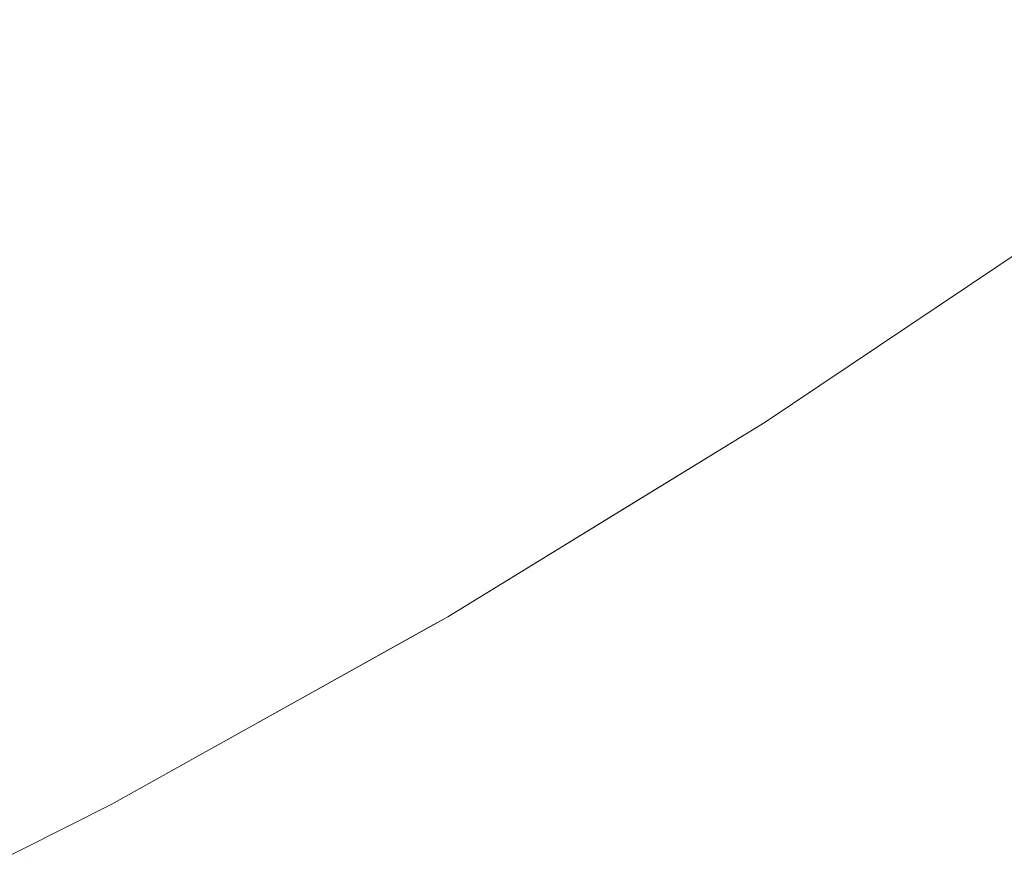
# Model space of a CAD drawing. Header units: centimetres. Extents: x -35.1 to 36.2, y 4.2 to 6.
# Tile 236 of 256: x 12.1475 to 12.1765, y 4.5357 to 4.5602. Entities that reach past the tile are written whole.
import ezdxf

# ---------------------------------------------------------------- set-up
doc = ezdxf.new("R2010")
doc.units = ezdxf.units.CM
doc.header["$LTSCALE"] = 2.54
doc.layers.add('Lucido design-1', color=7, linetype='Continuous')

# ---------------------------------------------------------------- blocks, each defined once
blk = doc.blocks.new('Gruppo-4-1')
at = {"color": 7, "linetype": 'Continuous', "lineweight": 9}
blk.add_3dface([(-34.958478, 5.900089, -2312.32217), (-34.958478, 4.300089, -2312.32217), (36.07398, 4.300089, -2312.32217), (36.07398, 5.900089, -2312.32217)], dxfattribs=at)
for points, invisible_edges in [([(12.164181, 4.563054, -2312.771794), (12.159123, 4.559662, -2312.771794), (12.157968, 4.560651, -2312.769608), (12.162991, 4.564019, -2312.769608)], 15), ([(12.149117, 4.560663, -2312.763225), (12.154193, 4.563884, -2312.763225), (12.155503, 4.562763, -2312.765321), (12.150384, 4.559515, -2312.765321)], 15), ([(12.167422, 4.560426, -2312.778496), (12.172397, 4.563949, -2312.778496), (12.173394, 4.563183, -2312.780769), (12.168391, 4.55964, -2312.780769)], 15), ([(12.168391, 4.55964, -2312.780769), (12.173394, 4.563183, -2312.780769), (12.174333, 4.562462, -2312.783058), (12.169304, 4.5589, -2312.783058)], 15), ([(12.147801, 4.561855, -2312.761164), (12.1426, 4.558735, -2312.761164), (12.141284, 4.559997, -2312.75914), (12.146438, 4.563089, -2312.75914)], 15), ([(12.165317, 4.562133, -2312.774006), (12.160224, 4.558718, -2312.774006), (12.159123, 4.559662, -2312.771794), (12.164181, 4.563054, -2312.771794)], 15), ([(12.150384, 4.559515, -2312.765321), (12.155503, 4.562763, -2312.765321), (12.156761, 4.561685, -2312.767449), (12.151602, 4.558412, -2312.767449)], 15), ([(12.169304, 4.5589, -2312.783058), (12.174333, 4.562462, -2312.783058), (12.175215, 4.561784, -2312.78536), (12.170161, 4.558206, -2312.78536)], 15), ([(12.166397, 4.561257, -2312.776241), (12.161272, 4.557821, -2312.776241), (12.160224, 4.558718, -2312.774006), (12.165317, 4.562133, -2312.774006)], 15), ([(12.149117, 4.560663, -2312.763225), (12.14387, 4.557517, -2312.763225), (12.1426, 4.558735, -2312.761164), (12.147801, 4.561855, -2312.761164)], 15), ([(12.151602, 4.558412, -2312.767449), (12.156761, 4.561685, -2312.767449), (12.157968, 4.560651, -2312.769608), (12.152771, 4.557353, -2312.769608)], 15), ([(12.170161, 4.558206, -2312.78536), (12.175215, 4.561784, -2312.78536), (12.176038, 4.561152, -2312.787674), (12.170961, 4.557557, -2312.787674)], 15), ([(12.167422, 4.560426, -2312.778496), (12.162267, 4.556969, -2312.778496), (12.161272, 4.557821, -2312.776241), (12.166397, 4.561257, -2312.776241)], 15), ([(12.170961, 4.557557, -2312.787674), (12.176038, 4.561152, -2312.787674), (12.176804, 4.560563, -2312.789995), (12.171705, 4.556953, -2312.789995)], 15), ([(12.150384, 4.559515, -2312.765321), (12.145095, 4.556343, -2312.765321), (12.14387, 4.557517, -2312.763225), (12.149117, 4.560663, -2312.763225)], 15), ([(12.152771, 4.557353, -2312.769608), (12.157968, 4.560651, -2312.769608), (12.159123, 4.559662, -2312.771794), (12.153888, 4.556341, -2312.771794)], 15), ([(12.171705, 4.556953, -2312.789995), (12.176804, 4.560563, -2312.789995), (12.177513, 4.560019, -2312.792323), (12.172394, 4.556395, -2312.792323)], 15), ([(12.168391, 4.55964, -2312.780769), (12.163207, 4.556164, -2312.780769), (12.162267, 4.556969, -2312.778496), (12.167422, 4.560426, -2312.778496)], 15), ([(12.172394, 4.556395, -2312.792323), (12.177513, 4.560019, -2312.792323), (12.178164, 4.559519, -2312.794654), (12.173027, 4.555882, -2312.794654)], 15), ([(12.153888, 4.556341, -2312.771794), (12.159123, 4.559662, -2312.771794), (12.160224, 4.558718, -2312.774006), (12.154955, 4.555375, -2312.774006)], 15), ([(12.151602, 4.558412, -2312.767449), (12.146271, 4.555215, -2312.767449), (12.145095, 4.556343, -2312.765321), (12.150384, 4.559515, -2312.765321)], 15), ([(12.169304, 4.5589, -2312.783058), (12.164092, 4.555405, -2312.783058), (12.163207, 4.556164, -2312.780769), (12.168391, 4.55964, -2312.780769)], 15), ([(12.173027, 4.555882, -2312.794654), (12.178164, 4.559519, -2312.794654), (12.178758, 4.559062, -2312.796987), (12.173605, 4.555413, -2312.796987)], 15), ([(12.170161, 4.558206, -2312.78536), (12.164923, 4.554694, -2312.78536), (12.164092, 4.555405, -2312.783058), (12.169304, 4.5589, -2312.783058)], 15), ([(12.173605, 4.555413, -2312.796987), (12.178758, 4.559062, -2312.796987), (12.179297, 4.558649, -2312.799319), (12.174128, 4.554989, -2312.799319)], 15), ([(12.154955, 4.555375, -2312.774006), (12.160224, 4.558718, -2312.774006), (12.161272, 4.557821, -2312.776241), (12.155969, 4.554456, -2312.776241)], 15), ([(12.174128, 4.554989, -2312.799319), (12.179297, 4.558649, -2312.799319), (12.17978, 4.558278, -2312.801649), (12.174597, 4.554608, -2312.801649)], 15), ([(12.152771, 4.557353, -2312.769608), (12.1474, 4.554133, -2312.769608), (12.146271, 4.555215, -2312.767449), (12.151602, 4.558412, -2312.767449)], 15), ([(12.170961, 4.557557, -2312.787674), (12.1657, 4.554029, -2312.787674), (12.164923, 4.554694, -2312.78536), (12.170161, 4.558206, -2312.78536)], 15), ([(12.174597, 4.554608, -2312.801649), (12.17978, 4.558278, -2312.801649), (12.180208, 4.557949, -2312.803974), (12.175013, 4.554271, -2312.803974)], 15), ([(12.175013, 4.554271, -2312.803974), (12.180208, 4.557949, -2312.803974), (12.180581, 4.557662, -2312.806291), (12.175376, 4.553976, -2312.806291)], 15), ([(12.155969, 4.554456, -2312.776241), (12.161272, 4.557821, -2312.776241), (12.162267, 4.556969, -2312.778496), (12.156932, 4.553584, -2312.778496)], 15), ([(12.175376, 4.553976, -2312.806291), (12.180581, 4.557662, -2312.806291), (12.180902, 4.557415, -2312.8086), (12.175688, 4.553724, -2312.8086)], 15), ([(12.153888, 4.556341, -2312.771794), (12.14848, 4.553097, -2312.771794), (12.1474, 4.554133, -2312.769608), (12.152771, 4.557353, -2312.769608)], 15), ([(12.171705, 4.556953, -2312.789995), (12.166422, 4.55341, -2312.789995), (12.1657, 4.554029, -2312.787674), (12.170961, 4.557557, -2312.787674)], 15), ([(12.175688, 4.553724, -2312.8086), (12.180902, 4.557415, -2312.8086), (12.181171, 4.557209, -2312.810899), (12.175949, 4.553512, -2312.810899)], 15), ([(12.175949, 4.553512, -2312.810899), (12.181171, 4.557209, -2312.810899), (12.181388, 4.557042, -2312.813185), (12.17616, 4.553341, -2312.813185)], 15), ([(12.17616, 4.553341, -2312.813185), (12.181388, 4.557042, -2312.813185), (12.181555, 4.556914, -2312.815456), (12.176322, 4.553209, -2312.815456)], 15), ([(12.156932, 4.553584, -2312.778496), (12.162267, 4.556969, -2312.778496), (12.163207, 4.556164, -2312.780769), (12.157842, 4.55276, -2312.780769)], 15), ([(12.172394, 4.556395, -2312.792323), (12.16709, 4.552838, -2312.792323), (12.166422, 4.55341, -2312.789995), (12.171705, 4.556953, -2312.789995)], 15), ([(12.176322, 4.553209, -2312.815456), (12.181555, 4.556914, -2312.815456), (12.181672, 4.556824, -2312.817712), (12.176437, 4.553117, -2312.817712)], 15), ([(12.176437, 4.553117, -2312.817712), (12.181672, 4.556824, -2312.817712), (12.181742, 4.55677, -2312.81995), (12.176504, 4.553062, -2312.81995)], 15), ([(12.178268, 4.554255, -2312.82217), (12.176504, 4.553062, -2312.81995), (12.181742, 4.55677, -2312.81995)], 11), ([(12.154955, 4.555375, -2312.774006), (12.14951, 4.55211, -2312.774006), (12.14848, 4.553097, -2312.771794), (12.153888, 4.556341, -2312.771794)], 15), ([(12.157842, 4.55276, -2312.780769), (12.163207, 4.556164, -2312.780769), (12.164092, 4.555405, -2312.783058), (12.158699, 4.551984, -2312.783058)], 15), ([(12.173027, 4.555882, -2312.794654), (12.167704, 4.552312, -2312.794654), (12.16709, 4.552838, -2312.792323), (12.172394, 4.556395, -2312.792323)], 15), ([(12.173605, 4.555413, -2312.796987), (12.168264, 4.551832, -2312.796987), (12.167704, 4.552312, -2312.794654), (12.173027, 4.555882, -2312.794654)], 15), ([(12.155969, 4.554456, -2312.776241), (12.15049, 4.55117, -2312.776241), (12.14951, 4.55211, -2312.774006), (12.154955, 4.555375, -2312.774006)], 15), ([(12.158699, 4.551984, -2312.783058), (12.164092, 4.555405, -2312.783058), (12.164923, 4.554694, -2312.78536), (12.159504, 4.551255, -2312.78536)], 15), ([(12.174128, 4.554989, -2312.799319), (12.168772, 4.551397, -2312.799319), (12.168264, 4.551832, -2312.796987), (12.173605, 4.555413, -2312.796987)], 15), ([(12.174597, 4.554608, -2312.801649), (12.169227, 4.551007, -2312.801649), (12.168772, 4.551397, -2312.799319), (12.174128, 4.554989, -2312.799319)], 15), ([(12.156932, 4.553584, -2312.778496), (12.151419, 4.550278, -2312.778496), (12.15049, 4.55117, -2312.776241), (12.155969, 4.554456, -2312.776241)], 15), ([(12.159504, 4.551255, -2312.78536), (12.164923, 4.554694, -2312.78536), (12.1657, 4.554029, -2312.787674), (12.160255, 4.550574, -2312.787674)], 15), ([(12.175013, 4.554271, -2312.803974), (12.16963, 4.550662, -2312.803974), (12.169227, 4.551007, -2312.801649), (12.174597, 4.554608, -2312.801649)], 15), ([(12.141858, 4.550995, -2312.769608), (12.1474, 4.554133, -2312.769608), (12.14848, 4.553097, -2312.771794), (12.142898, 4.549938, -2312.771794)], 15), ([(12.175376, 4.553976, -2312.806291), (12.169983, 4.55036, -2312.806291), (12.16963, 4.550662, -2312.803974), (12.175013, 4.554271, -2312.803974)], 15), ([(12.178268, 4.554255, -2312.82217), (12.171081, 4.549431, -2312.82217), (12.171077, 4.549422, -2312.81995), (12.176504, 4.553062, -2312.81995)], 14), ([(12.17111, 4.549394, -2313.023745), (12.171081, 4.549431, -2313.02217), (12.178268, 4.554255, -2313.02217), (12.176538, 4.553034, -2313.023745)], 13), ([(12.171081, 4.549431, -2312.82217), (12.178268, 4.554255, -2312.82217), (12.178268, 4.554255, -2313.02217), (12.171081, 4.549431, -2313.02217)], 10), ([(12.160255, 4.550574, -2312.787674), (12.1657, 4.554029, -2312.787674), (12.166422, 4.55341, -2312.789995), (12.160954, 4.549941, -2312.789995)], 15), ([(12.175688, 4.553724, -2312.8086), (12.170285, 4.550101, -2312.8086), (12.169983, 4.55036, -2312.806291), (12.175376, 4.553976, -2312.806291)], 15), ([(12.157842, 4.55276, -2312.780769), (12.152298, 4.549436, -2312.780769), (12.151419, 4.550278, -2312.778496), (12.156932, 4.553584, -2312.778496)], 15), ([(12.175949, 4.553512, -2312.810899), (12.170538, 4.549884, -2312.810899), (12.170285, 4.550101, -2312.8086), (12.175688, 4.553724, -2312.8086)], 15), ([(12.160954, 4.549941, -2312.789995), (12.166422, 4.55341, -2312.789995), (12.16709, 4.552838, -2312.792323), (12.161601, 4.549355, -2312.792323)], 15), ([(12.17616, 4.553341, -2312.813185), (12.170743, 4.549709, -2312.813185), (12.170538, 4.549884, -2312.810899), (12.175949, 4.553512, -2312.810899)], 15), ([(12.176322, 4.553209, -2312.815456), (12.1709, 4.549574, -2312.815456), (12.170743, 4.549709, -2312.813185), (12.17616, 4.553341, -2312.813185)], 15), ([(12.142898, 4.549938, -2312.771794), (12.14848, 4.553097, -2312.771794), (12.14951, 4.55211, -2312.774006), (12.143891, 4.548929, -2312.774006)], 15), ([(12.176437, 4.553117, -2312.817712), (12.171011, 4.549479, -2312.817712), (12.1709, 4.549574, -2312.815456), (12.176322, 4.553209, -2312.815456)], 15), ([(12.176504, 4.553062, -2312.81995), (12.171077, 4.549422, -2312.81995), (12.171011, 4.549479, -2312.817712), (12.176437, 4.553117, -2312.817712)], 15), ([(12.176538, 4.553034, -2313.023745), (12.176572, 4.553007, -2313.025344), (12.171143, 4.549366, -2313.025344), (12.17111, 4.549394, -2313.023745)], 15), ([(12.1712, 4.549317, -2313.026967), (12.171143, 4.549366, -2313.025344), (12.176572, 4.553007, -2313.025344), (12.176631, 4.552959, -2313.026967)], 15), ([(12.158699, 4.551984, -2312.783058), (12.153126, 4.548642, -2312.783058), (12.152298, 4.549436, -2312.780769), (12.157842, 4.55276, -2312.780769)], 15), ([(12.161601, 4.549355, -2312.792323), (12.16709, 4.552838, -2312.792323), (12.167704, 4.552312, -2312.794654), (12.162195, 4.548817, -2312.794654)], 15), ([(12.176631, 4.552959, -2313.026967), (12.176715, 4.552891, -2313.028615), (12.171282, 4.549247, -2313.028615), (12.1712, 4.549317, -2313.026967)], 15), ([(12.171389, 4.549155, -2313.030287), (12.171282, 4.549247, -2313.028615), (12.176715, 4.552891, -2313.028615), (12.176826, 4.552801, -2313.030287)], 15), ([(12.176826, 4.552801, -2313.030287), (12.176964, 4.552689, -2313.031982), (12.171523, 4.54904, -2313.031982), (12.171389, 4.549155, -2313.030287)], 15), ([(12.171686, 4.548901, -2313.033702), (12.171523, 4.54904, -2313.031982), (12.176964, 4.552689, -2313.031982), (12.177132, 4.552553, -2313.033702)], 15), ([(12.177132, 4.552553, -2313.033702), (12.177329, 4.552393, -2313.035444), (12.171877, 4.548737, -2313.035444), (12.171686, 4.548901, -2313.033702)], 15), ([(12.172099, 4.548547, -2313.03721), (12.171877, 4.548737, -2313.035444), (12.177329, 4.552393, -2313.035444), (12.177558, 4.552207, -2313.03721)], 15), ([(12.143891, 4.548929, -2312.774006), (12.14951, 4.55211, -2312.774006), (12.15049, 4.55117, -2312.776241), (12.144835, 4.547969, -2312.776241)], 15), ([(12.162195, 4.548817, -2312.794654), (12.167704, 4.552312, -2312.794654), (12.168264, 4.551832, -2312.796987), (12.162738, 4.548326, -2312.796987)], 15), ([(12.177558, 4.552207, -2313.03721), (12.17782, 4.551995, -2313.038998), (12.172353, 4.548329, -2313.038998), (12.172099, 4.548547, -2313.03721)], 15), ([(12.159504, 4.551255, -2312.78536), (12.153903, 4.547897, -2312.78536), (12.153126, 4.548642, -2312.783058), (12.158699, 4.551984, -2312.783058)], 15), ([(12.162738, 4.548326, -2312.796987), (12.168264, 4.551832, -2312.796987), (12.168772, 4.551397, -2312.799319), (12.163229, 4.547881, -2312.799319)], 15), ([(12.17264, 4.548083, -2313.040809), (12.172353, 4.548329, -2313.038998), (12.17782, 4.551995, -2313.038998), (12.178116, 4.551755, -2313.040809)], 15), ([(12.178116, 4.551755, -2313.040809), (12.178447, 4.551487, -2313.042641), (12.172962, 4.547808, -2313.042641), (12.17264, 4.548083, -2313.040809)], 15), ([(12.160255, 4.550574, -2312.787674), (12.154629, 4.5472, -2312.787674), (12.153903, 4.547897, -2312.78536), (12.159504, 4.551255, -2312.78536)], 15), ([(12.163229, 4.547881, -2312.799319), (12.168772, 4.551397, -2312.799319), (12.169227, 4.551007, -2312.801649), (12.16367, 4.547481, -2312.801649)], 15), ([(12.173319, 4.547502, -2313.044493), (12.172962, 4.547808, -2313.042641), (12.178447, 4.551487, -2313.042641), (12.178815, 4.551188, -2313.044493)], 15), ([(12.144835, 4.547969, -2312.776241), (12.15049, 4.55117, -2312.776241), (12.151419, 4.550278, -2312.778496), (12.145731, 4.547058, -2312.778496)], 15), ([(12.16367, 4.547481, -2312.801649), (12.169227, 4.551007, -2312.801649), (12.16963, 4.550662, -2312.803974), (12.164061, 4.547128, -2312.803974)], 15), ([(12.178815, 4.551188, -2313.044493), (12.179221, 4.550859, -2313.046366), (12.173713, 4.547165, -2313.046366), (12.173319, 4.547502, -2313.044493)], 15), ([(12.164061, 4.547128, -2312.803974), (12.16963, 4.550662, -2312.803974), (12.169983, 4.55036, -2312.806291), (12.164402, 4.546818, -2312.806291)], 15), ([(12.179667, 4.550497, -2313.048259), (12.174145, 4.546795, -2313.048259), (12.173713, 4.547165, -2313.046366), (12.179221, 4.550859, -2313.046366)], 15), ([(12.160954, 4.549941, -2312.789995), (12.155305, 4.546553, -2312.789995), (12.154629, 4.5472, -2312.787674), (12.160255, 4.550574, -2312.787674)], 15), ([(12.164402, 4.546818, -2312.806291), (12.169983, 4.55036, -2312.806291), (12.170285, 4.550101, -2312.8086), (12.164695, 4.546553, -2312.8086)], 15), ([(12.180154, 4.550103, -2313.05017), (12.174617, 4.54639, -2313.05017), (12.174145, 4.546795, -2313.048259), (12.179667, 4.550497, -2313.048259)], 15), ([(12.145731, 4.547058, -2312.778496), (12.151419, 4.550278, -2312.778496), (12.152298, 4.549436, -2312.780769), (12.146578, 4.546197, -2312.780769)], 15), ([(12.164695, 4.546553, -2312.8086), (12.170285, 4.550101, -2312.8086), (12.170538, 4.549884, -2312.810899), (12.16494, 4.546331, -2312.810899)], 15), ([(12.180683, 4.549674, -2313.052099), (12.175131, 4.54595, -2313.052099), (12.174617, 4.54639, -2313.05017), (12.180154, 4.550103, -2313.05017)], 15), ([(12.161601, 4.549355, -2312.792323), (12.155929, 4.545954, -2312.792323), (12.155305, 4.546553, -2312.789995), (12.160954, 4.549941, -2312.789995)], 15), ([(12.16494, 4.546331, -2312.810899), (12.170538, 4.549884, -2312.810899), (12.170743, 4.549709, -2312.813185), (12.165138, 4.546152, -2312.813185)], 15), ([(12.165138, 4.546152, -2312.813185), (12.170743, 4.549709, -2312.813185), (12.1709, 4.549574, -2312.815456), (12.16529, 4.546014, -2312.815456)], 15), ([(12.16529, 4.546014, -2312.815456), (12.1709, 4.549574, -2312.815456), (12.171011, 4.549479, -2312.817712), (12.165397, 4.545917, -2312.817712)], 15), ([(12.181256, 4.549209, -2313.054044), (12.175687, 4.545474, -2313.054044), (12.175131, 4.54595, -2313.052099), (12.180683, 4.549674, -2313.052099)], 15), ([(12.146578, 4.546197, -2312.780769), (12.152298, 4.549436, -2312.780769), (12.153126, 4.548642, -2312.783058), (12.147376, 4.545386, -2312.783058)], 15), ([(12.162195, 4.548817, -2312.794654), (12.156503, 4.545404, -2312.794654), (12.155929, 4.545954, -2312.792323), (12.161601, 4.549355, -2312.792323)], 15), ([(12.165397, 4.545917, -2312.817712), (12.171011, 4.549479, -2312.817712), (12.171077, 4.549422, -2312.81995), (12.165461, 4.545859, -2312.81995)], 15), ([(12.169465, 4.548347, -2312.82217), (12.165461, 4.545859, -2312.81995), (12.171077, 4.549422, -2312.81995)], 11), ([(12.169465, 4.548347, -2313.02217), (12.17111, 4.549394, -2313.023745), (12.165525, 4.545801, -2313.025344)], 11), ([(12.17111, 4.549394, -2313.023745), (12.171143, 4.549366, -2313.025344), (12.165525, 4.545801, -2313.025344)], 11), ([(12.16558, 4.545751, -2313.026967), (12.165525, 4.545801, -2313.025344), (12.171143, 4.549366, -2313.025344), (12.1712, 4.549317, -2313.026967)], 15), ([(12.1712, 4.549317, -2313.026967), (12.171282, 4.549247, -2313.028615), (12.165659, 4.54568, -2313.028615), (12.16558, 4.545751, -2313.026967)], 15), ([(12.165763, 4.545586, -2313.030287), (12.165659, 4.54568, -2313.028615), (12.171282, 4.549247, -2313.028615), (12.171389, 4.549155, -2313.030287)], 15), ([(12.169465, 4.548347, -2313.02217), (12.171081, 4.549431, -2313.02217), (12.17111, 4.549394, -2313.023745)], 10), ([(12.171081, 4.549431, -2313.02217), (12.169465, 4.548347, -2313.02217), (12.169465, 4.548347, -2312.82217), (12.171081, 4.549431, -2312.82217)], 10), ([(12.171077, 4.549422, -2312.81995), (12.171081, 4.549431, -2312.82217), (12.169465, 4.548347, -2312.82217)], 9), ([(12.181874, 4.548707, -2313.056004), (12.176286, 4.54496, -2313.056004), (12.175687, 4.545474, -2313.054044), (12.181256, 4.549209, -2313.054044)], 15), ([(12.171389, 4.549155, -2313.030287), (12.171523, 4.54904, -2313.031982), (12.165893, 4.545468, -2313.031982), (12.165763, 4.545586, -2313.030287)], 15), ([(12.16605, 4.545326, -2313.033702), (12.165893, 4.545468, -2313.031982), (12.171523, 4.54904, -2313.031982), (12.171686, 4.548901, -2313.033702)], 15), ([(12.171686, 4.548901, -2313.033702), (12.171877, 4.548737, -2313.035444), (12.166236, 4.545158, -2313.035444), (12.16605, 4.545326, -2313.033702)], 15), ([(12.147376, 4.545386, -2312.783058), (12.153126, 4.548642, -2312.783058), (12.153903, 4.547897, -2312.78536), (12.148125, 4.544625, -2312.78536)], 15), ([(12.162738, 4.548326, -2312.796987), (12.157028, 4.544901, -2312.796987), (12.156503, 4.545404, -2312.794654), (12.162195, 4.548817, -2312.794654)], 15), ([(12.166451, 4.544963, -2313.03721), (12.166236, 4.545158, -2313.035444), (12.171877, 4.548737, -2313.035444), (12.172099, 4.548547, -2313.03721)], 15), ([(12.18254, 4.548168, -2313.057979), (12.176932, 4.544408, -2313.057979), (12.176286, 4.54496, -2313.056004), (12.181874, 4.548707, -2313.056004)], 15), ([(12.163229, 4.547881, -2312.799319), (12.157502, 4.544446, -2312.799319), (12.157028, 4.544901, -2312.796987), (12.162738, 4.548326, -2312.796987)], 15), ([(12.165453, 4.545887, -2313.02217), (12.1601, 4.542606, -2313.02217), (12.1601, 4.542606, -2312.82217), (12.169465, 4.548347, -2312.82217)], 10), ([(12.165461, 4.545859, -2312.81995), (12.169465, 4.548347, -2312.82217), (12.1601, 4.542606, -2312.82217)], 9), ([(12.165525, 4.545801, -2313.025344), (12.165453, 4.545887, -2313.02217), (12.169465, 4.548347, -2313.02217)], 9), ([(12.169465, 4.548347, -2312.82217), (12.169465, 4.548347, -2313.02217), (12.165453, 4.545887, -2313.02217)], 9), ([(12.172099, 4.548547, -2313.03721), (12.172353, 4.548329, -2313.038998), (12.166697, 4.54474, -2313.038998), (12.166451, 4.544963, -2313.03721)], 15), ([(12.166974, 4.544489, -2313.040809), (12.166697, 4.54474, -2313.038998), (12.172353, 4.548329, -2313.038998), (12.17264, 4.548083, -2313.040809)], 15), ([(12.17264, 4.548083, -2313.040809), (12.172962, 4.547808, -2313.042641), (12.167285, 4.544207, -2313.042641), (12.166974, 4.544489, -2313.040809)], 15), ([(12.148125, 4.544625, -2312.78536), (12.153903, 4.547897, -2312.78536), (12.154629, 4.5472, -2312.787674), (12.148824, 4.543914, -2312.787674)], 15), ([(12.16367, 4.547481, -2312.801649), (12.157928, 4.544038, -2312.801649), (12.157502, 4.544446, -2312.799319), (12.163229, 4.547881, -2312.799319)], 15), ([(12.167631, 4.543894, -2313.044493), (12.167285, 4.544207, -2313.042641), (12.172962, 4.547808, -2313.042641), (12.173319, 4.547502, -2313.044493)], 15), ([(12.164061, 4.547128, -2312.803974), (12.158305, 4.543676, -2312.803974), (12.157928, 4.544038, -2312.801649), (12.16367, 4.547481, -2312.801649)], 15), ([(12.173319, 4.547502, -2313.044493), (12.173713, 4.547165, -2313.046366), (12.168012, 4.543548, -2313.046366), (12.167631, 4.543894, -2313.044493)], 15), ([(12.148824, 4.543914, -2312.787674), (12.154629, 4.5472, -2312.787674), (12.155305, 4.546553, -2312.789995), (12.149475, 4.543253, -2312.789995)], 15), ([(12.168431, 4.543169, -2313.048259), (12.168012, 4.543548, -2313.046366), (12.173713, 4.547165, -2313.046366), (12.174145, 4.546795, -2313.048259)], 15), ([(12.164402, 4.546818, -2312.806291), (12.158635, 4.54336, -2312.806291), (12.158305, 4.543676, -2312.803974), (12.164061, 4.547128, -2312.803974)], 15), ([(12.164695, 4.546553, -2312.8086), (12.158918, 4.543089, -2312.8086), (12.158635, 4.54336, -2312.806291), (12.164402, 4.546818, -2312.806291)], 15), ([(12.174145, 4.546795, -2313.048259), (12.174617, 4.54639, -2313.05017), (12.168888, 4.542755, -2313.05017), (12.168431, 4.543169, -2313.048259)], 15), ([(12.149475, 4.543253, -2312.789995), (12.155305, 4.546553, -2312.789995), (12.155929, 4.545954, -2312.792323), (12.150077, 4.542641, -2312.792323)], 15), ([(12.16494, 4.546331, -2312.810899), (12.159154, 4.542862, -2312.810899), (12.158918, 4.543089, -2312.8086), (12.164695, 4.546553, -2312.8086)], 15), ([(12.165138, 4.546152, -2312.813185), (12.159346, 4.542678, -2312.813185), (12.159154, 4.542862, -2312.810899), (12.16494, 4.546331, -2312.810899)], 15), ([(12.168888, 4.542755, -2313.05017), (12.174617, 4.54639, -2313.05017), (12.175131, 4.54595, -2313.052099), (12.169385, 4.542305, -2313.052099)], 15), ([(12.16529, 4.546014, -2312.815456), (12.159493, 4.542537, -2312.815456), (12.159346, 4.542678, -2312.813185), (12.165138, 4.546152, -2312.813185)], 15), ([(12.165397, 4.545917, -2312.817712), (12.159596, 4.542438, -2312.817712), (12.159493, 4.542537, -2312.815456), (12.16529, 4.546014, -2312.815456)], 15), ([(12.150077, 4.542641, -2312.792323), (12.155929, 4.545954, -2312.792323), (12.156503, 4.545404, -2312.794654), (12.15063, 4.542079, -2312.794654)], 15), ([(12.165461, 4.545859, -2312.81995), (12.159658, 4.542379, -2312.81995), (12.159596, 4.542438, -2312.817712), (12.165397, 4.545917, -2312.817712)], 15), ([(12.1601, 4.542606, -2312.82217), (12.159658, 4.542379, -2312.81995), (12.165461, 4.545859, -2312.81995)], 11), ([(12.165525, 4.545801, -2313.025344), (12.15972, 4.54232, -2313.025344), (12.1601, 4.542606, -2313.02217)], 11), ([(12.159773, 4.542269, -2313.026967), (12.15972, 4.54232, -2313.025344), (12.165525, 4.545801, -2313.025344), (12.16558, 4.545751, -2313.026967)], 15), ([(12.16558, 4.545751, -2313.026967), (12.165659, 4.54568, -2313.028615), (12.159849, 4.542195, -2313.028615), (12.159773, 4.542269, -2313.026967)], 15), ([(12.1601, 4.542606, -2313.02217), (12.165453, 4.545887, -2313.02217), (12.165525, 4.545801, -2313.025344)], 10), ([(12.169385, 4.542305, -2313.052099), (12.175131, 4.54595, -2313.052099), (12.175687, 4.545474, -2313.054044), (12.169923, 4.541817, -2313.054044)], 15), ([(12.15995, 4.542099, -2313.030287), (12.159849, 4.542195, -2313.028615), (12.165659, 4.54568, -2313.028615), (12.165763, 4.545586, -2313.030287)], 15), ([(12.165763, 4.545586, -2313.030287), (12.165893, 4.545468, -2313.031982), (12.160075, 4.541979, -2313.031982), (12.15995, 4.542099, -2313.030287)], 15), ([(12.160227, 4.541833, -2313.033702), (12.160075, 4.541979, -2313.031982), (12.165893, 4.545468, -2313.031982), (12.16605, 4.545326, -2313.033702)], 15), ([(12.169923, 4.541817, -2313.054044), (12.175687, 4.545474, -2313.054044), (12.176286, 4.54496, -2313.056004), (12.170504, 4.541291, -2313.056004)], 15), ([(12.148125, 4.544625, -2312.78536), (12.14217, 4.541448, -2312.78536), (12.14145, 4.542224, -2312.783058), (12.147376, 4.545386, -2312.783058)], 15), ([(12.15063, 4.542079, -2312.794654), (12.156503, 4.545404, -2312.794654), (12.157028, 4.544901, -2312.796987), (12.151135, 4.541565, -2312.796987)], 15), ([(12.16605, 4.545326, -2313.033702), (12.166236, 4.545158, -2313.035444), (12.160406, 4.541661, -2313.035444), (12.160227, 4.541833, -2313.033702)], 15), ([(12.160614, 4.541462, -2313.03721), (12.160406, 4.541661, -2313.035444), (12.166236, 4.545158, -2313.035444), (12.166451, 4.544963, -2313.03721)], 15), ([(12.151135, 4.541565, -2312.796987), (12.157028, 4.544901, -2312.796987), (12.157502, 4.544446, -2312.799319), (12.151592, 4.5411, -2312.799319)], 15), ([(12.166451, 4.544963, -2313.03721), (12.166697, 4.54474, -2313.038998), (12.160851, 4.541235, -2313.038998), (12.160614, 4.541462, -2313.03721)], 15), ([(12.170504, 4.541291, -2313.056004), (12.176286, 4.54496, -2313.056004), (12.176932, 4.544408, -2313.057979), (12.171129, 4.540726, -2313.057979)], 15), ([(12.148824, 4.543914, -2312.787674), (12.142842, 4.540722, -2312.787674), (12.14217, 4.541448, -2312.78536), (12.148125, 4.544625, -2312.78536)], 15), ([(12.16112, 4.540977, -2313.040809), (12.160851, 4.541235, -2313.038998), (12.166697, 4.54474, -2313.038998), (12.166974, 4.544489, -2313.040809)], 15), ([(12.151592, 4.5411, -2312.799319), (12.157502, 4.544446, -2312.799319), (12.157928, 4.544038, -2312.801649), (12.152003, 4.540683, -2312.801649)], 15), ([(12.166974, 4.544489, -2313.040809), (12.167285, 4.544207, -2313.042641), (12.16142, 4.540689, -2313.042641), (12.16112, 4.540977, -2313.040809)], 15), ([(12.171129, 4.540726, -2313.057979), (12.176932, 4.544408, -2313.057979), (12.177624, 4.543815, -2313.059966), (12.171799, 4.540119, -2313.059966)], 15), ([(12.152003, 4.540683, -2312.801649), (12.157928, 4.544038, -2312.801649), (12.158305, 4.543676, -2312.803974), (12.152366, 4.540314, -2312.803974)], 15), ([(12.161754, 4.540369, -2313.044493), (12.16142, 4.540689, -2313.042641), (12.167285, 4.544207, -2313.042641), (12.167631, 4.543894, -2313.044493)], 15), ([(12.149475, 4.543253, -2312.789995), (12.143468, 4.540047, -2312.789995), (12.142842, 4.540722, -2312.787674), (12.148824, 4.543914, -2312.787674)], 15), ([(12.152366, 4.540314, -2312.803974), (12.158305, 4.543676, -2312.803974), (12.158635, 4.54336, -2312.806291), (12.152684, 4.539991, -2312.806291)], 15), ([(12.167631, 4.543894, -2313.044493), (12.168012, 4.543548, -2313.046366), (12.162122, 4.540016, -2313.046366), (12.161754, 4.540369, -2313.044493)], 15), ([(12.171799, 4.540119, -2313.059966), (12.177624, 4.543815, -2313.059966), (12.178364, 4.543181, -2313.061965), (12.172515, 4.53947, -2313.061965)], 15), ([(12.162527, 4.539628, -2313.048259), (12.162122, 4.540016, -2313.046366), (12.168012, 4.543548, -2313.046366), (12.168431, 4.543169, -2313.048259)], 15), ([(12.150077, 4.542641, -2312.792323), (12.144046, 4.539423, -2312.792323), (12.143468, 4.540047, -2312.789995), (12.149475, 4.543253, -2312.789995)], 15), ([(12.152684, 4.539991, -2312.806291), (12.158635, 4.54336, -2312.806291), (12.158918, 4.543089, -2312.8086), (12.152956, 4.539714, -2312.8086)], 15), ([(12.168431, 4.543169, -2313.048259), (12.168888, 4.542755, -2313.05017), (12.162968, 4.539205, -2313.05017), (12.162527, 4.539628, -2313.048259)], 15), ([(12.172515, 4.53947, -2313.061965), (12.178364, 4.543181, -2313.061965), (12.179153, 4.542505, -2313.063974), (12.173279, 4.538778, -2313.063974)], 15), ([(12.152956, 4.539714, -2312.8086), (12.158918, 4.543089, -2312.8086), (12.159154, 4.542862, -2312.810899), (12.153184, 4.539482, -2312.810899)], 15), ([(12.153184, 4.539482, -2312.810899), (12.159154, 4.542862, -2312.810899), (12.159346, 4.542678, -2312.813185), (12.153369, 4.539295, -2312.813185)], 15), ([(12.15063, 4.542079, -2312.794654), (12.144578, 4.538849, -2312.794654), (12.144046, 4.539423, -2312.792323), (12.150077, 4.542641, -2312.792323)], 15), ([(12.150165, 4.537064, -2312.82217), (12.159674, 4.542368, -2312.82217), (12.1601, 4.542606, -2313.02217), (12.153663, 4.539016, -2313.02217)], 10), ([(12.153369, 4.539295, -2312.813185), (12.159346, 4.542678, -2312.813185), (12.159493, 4.542537, -2312.815456), (12.15351, 4.539151, -2312.815456)], 15), ([(12.15351, 4.539151, -2312.815456), (12.159493, 4.542537, -2312.815456), (12.159596, 4.542438, -2312.817712), (12.15361, 4.539049, -2312.817712)], 15), ([(12.153663, 4.539016, -2313.02217), (12.1601, 4.542606, -2313.02217), (12.15972, 4.54232, -2313.025344)], 10), ([(12.1601, 4.542606, -2312.82217), (12.159674, 4.542368, -2312.82217), (12.159658, 4.542379, -2312.81995)], 10), ([(12.159674, 4.542368, -2312.82217), (12.1601, 4.542606, -2312.82217), (12.1601, 4.542606, -2313.02217)], 10), ([(12.169385, 4.542305, -2313.052099), (12.163448, 4.538745, -2313.052099), (12.162968, 4.539205, -2313.05017), (12.168888, 4.542755, -2313.05017)], 15), ([(12.159674, 4.542368, -2312.82217), (12.150165, 4.537064, -2312.82217), (12.15367, 4.538989, -2312.81995)], 10), ([(12.15361, 4.539049, -2312.817712), (12.159596, 4.542438, -2312.817712), (12.159658, 4.542379, -2312.81995), (12.15367, 4.538989, -2312.81995)], 15), ([(12.15972, 4.54232, -2313.025344), (12.153729, 4.538928, -2313.025344), (12.153663, 4.539016, -2313.02217)], 11), ([(12.15367, 4.538989, -2312.81995), (12.159658, 4.542379, -2312.81995), (12.159674, 4.542368, -2312.82217)], 11), ([(12.153781, 4.538876, -2313.026967), (12.153729, 4.538928, -2313.025344), (12.15972, 4.54232, -2313.025344), (12.159773, 4.542269, -2313.026967)], 15), ([(12.159773, 4.542269, -2313.026967), (12.159849, 4.542195, -2313.028615), (12.153854, 4.538802, -2313.028615), (12.153781, 4.538876, -2313.026967)], 15), ([(12.169923, 4.541817, -2313.054044), (12.163968, 4.538246, -2313.054044), (12.163448, 4.538745, -2313.052099), (12.169385, 4.542305, -2313.052099)], 15), ([(12.173279, 4.538778, -2313.063974), (12.179153, 4.542505, -2313.063974), (12.179994, 4.541785, -2313.06599), (12.174093, 4.538041, -2313.06599)], 15), ([(12.151135, 4.541565, -2312.796987), (12.145063, 4.538325, -2312.796987), (12.144578, 4.538849, -2312.794654), (12.15063, 4.542079, -2312.794654)], 15), ([(12.153951, 4.538703, -2313.030287), (12.153854, 4.538802, -2313.028615), (12.159849, 4.542195, -2313.028615), (12.15995, 4.542099, -2313.030287)], 15), ([(12.15995, 4.542099, -2313.030287), (12.160075, 4.541979, -2313.031982), (12.154072, 4.53858, -2313.031982), (12.153951, 4.538703, -2313.030287)], 15), ([(12.154218, 4.538432, -2313.033702), (12.154072, 4.53858, -2313.031982), (12.160075, 4.541979, -2313.031982), (12.160227, 4.541833, -2313.033702)], 15), ([(12.160227, 4.541833, -2313.033702), (12.160406, 4.541661, -2313.035444), (12.154391, 4.538256, -2313.035444), (12.154218, 4.538432, -2313.033702)], 15), ([(12.154591, 4.538053, -2313.03721), (12.154391, 4.538256, -2313.035444), (12.160406, 4.541661, -2313.035444), (12.160614, 4.541462, -2313.03721)], 15), ([(12.170504, 4.541291, -2313.056004), (12.164529, 4.537708, -2313.056004), (12.163968, 4.538246, -2313.054044), (12.169923, 4.541817, -2313.054044)], 15), ([(12.174093, 4.538041, -2313.06599), (12.179994, 4.541785, -2313.06599), (12.180886, 4.54102, -2313.068013), (12.174957, 4.537258, -2313.068013)], 15), ([(12.151592, 4.5411, -2312.799319), (12.145503, 4.537851, -2312.799319), (12.145063, 4.538325, -2312.796987), (12.151135, 4.541565, -2312.796987)], 15), ([(12.160614, 4.541462, -2313.03721), (12.160851, 4.541235, -2313.038998), (12.15482, 4.53782, -2313.038998), (12.154591, 4.538053, -2313.03721)], 15), ([(12.152003, 4.540683, -2312.801649), (12.145897, 4.537425, -2312.801649), (12.145503, 4.537851, -2312.799319), (12.151592, 4.5411, -2312.799319)], 15), ([(12.155078, 4.537557, -2313.040809), (12.15482, 4.53782, -2313.038998), (12.160851, 4.541235, -2313.038998), (12.16112, 4.540977, -2313.040809)], 15), ([(12.171129, 4.540726, -2313.057979), (12.165132, 4.53713, -2313.057979), (12.164529, 4.537708, -2313.056004), (12.170504, 4.541291, -2313.056004)], 15), ([(12.16112, 4.540977, -2313.040809), (12.16142, 4.540689, -2313.042641), (12.155368, 4.537263, -2313.042641), (12.155078, 4.537557, -2313.040809)], 15), ([(12.174957, 4.537258, -2313.068013), (12.180886, 4.54102, -2313.068013), (12.181832, 4.54021, -2313.07004), (12.175872, 4.536429, -2313.07004)], 15), ([(12.152366, 4.540314, -2312.803974), (12.146246, 4.537048, -2312.803974), (12.145897, 4.537425, -2312.801649), (12.152003, 4.540683, -2312.801649)], 15), ([(12.155689, 4.536936, -2313.044493), (12.155368, 4.537263, -2313.042641), (12.16142, 4.540689, -2313.042641), (12.161754, 4.540369, -2313.044493)], 15), ([(12.171799, 4.540119, -2313.059966), (12.165779, 4.536509, -2313.059966), (12.165132, 4.53713, -2313.057979), (12.171129, 4.540726, -2313.057979)], 15), ([(12.152684, 4.539991, -2312.806291), (12.146552, 4.536719, -2312.806291), (12.146246, 4.537048, -2312.803974), (12.152366, 4.540314, -2312.803974)], 15), ([(12.161754, 4.540369, -2313.044493), (12.162122, 4.540016, -2313.046366), (12.156044, 4.536575, -2313.046366), (12.155689, 4.536936, -2313.044493)], 15), ([(12.175872, 4.536429, -2313.07004), (12.181832, 4.54021, -2313.07004), (12.182832, 4.539353, -2313.072069), (12.176841, 4.535552, -2313.072069)], 15), ([(12.152956, 4.539714, -2312.8086), (12.146813, 4.536436, -2312.8086), (12.146552, 4.536719, -2312.806291), (12.152684, 4.539991, -2312.806291)], 15), ([(12.156434, 4.536179, -2313.048259), (12.156044, 4.536575, -2313.046366), (12.162122, 4.540016, -2313.046366), (12.162527, 4.539628, -2313.048259)], 15), ([(12.172515, 4.53947, -2313.061965), (12.166472, 4.535846, -2313.061965), (12.165779, 4.536509, -2313.059966), (12.171799, 4.540119, -2313.059966)], 15), ([(12.153184, 4.539482, -2312.810899), (12.147033, 4.5362, -2312.810899), (12.146813, 4.536436, -2312.8086), (12.152956, 4.539714, -2312.8086)], 15), ([(12.162527, 4.539628, -2313.048259), (12.162968, 4.539205, -2313.05017), (12.156859, 4.535747, -2313.05017), (12.156434, 4.536179, -2313.048259)], 15), ([(12.153369, 4.539295, -2312.813185), (12.14721, 4.536008, -2312.813185), (12.147033, 4.5362, -2312.810899), (12.153184, 4.539482, -2312.810899)], 15), ([(12.173279, 4.538778, -2313.063974), (12.16721, 4.535138, -2313.063974), (12.166472, 4.535846, -2313.061965), (12.172515, 4.53947, -2313.061965)], 15), ([(12.15351, 4.539151, -2312.815456), (12.147346, 4.535861, -2312.815456), (12.14721, 4.536008, -2312.813185), (12.153369, 4.539295, -2312.813185)], 15), ([(12.15361, 4.539049, -2312.817712), (12.147442, 4.535758, -2312.817712), (12.147346, 4.535861, -2312.815456), (12.15351, 4.539151, -2312.815456)], 15), ([(12.15367, 4.538989, -2312.81995), (12.147499, 4.535696, -2312.81995), (12.147442, 4.535758, -2312.817712), (12.15361, 4.539049, -2312.817712)], 15), ([(12.156859, 4.535747, -2313.05017), (12.162968, 4.539205, -2313.05017), (12.163448, 4.538745, -2313.052099), (12.157322, 4.535276, -2313.052099)], 15), ([(12.147499, 4.535696, -2312.81995), (12.15367, 4.538989, -2312.81995), (12.150165, 4.537064, -2312.82217)], 11), ([(12.153729, 4.538928, -2313.025344), (12.147556, 4.535634, -2313.025344), (12.150165, 4.537064, -2313.02217)], 11), ([(12.147676, 4.535505, -2313.028615), (12.147556, 4.535634, -2313.025344), (12.153729, 4.538928, -2313.025344), (12.153781, 4.538876, -2313.026967)], 15), ([(12.153781, 4.538876, -2313.026967), (12.153854, 4.538802, -2313.028615), (12.147676, 4.535505, -2313.028615)], 11), ([(12.147769, 4.535405, -2313.030287), (12.147676, 4.535505, -2313.028615), (12.153854, 4.538802, -2313.028615), (12.153951, 4.538703, -2313.030287)], 15), ([(12.150165, 4.537064, -2313.02217), (12.153663, 4.539016, -2313.02217), (12.153729, 4.538928, -2313.025344)], 10), ([(12.153663, 4.539016, -2313.02217), (12.150165, 4.537064, -2313.02217), (12.150165, 4.537064, -2312.82217)], 10), ([(12.157322, 4.535276, -2313.052099), (12.163448, 4.538745, -2313.052099), (12.163968, 4.538246, -2313.054044), (12.157823, 4.534767, -2313.054044)], 15), ([(12.174093, 4.538041, -2313.06599), (12.167996, 4.534384, -2313.06599), (12.16721, 4.535138, -2313.063974), (12.173279, 4.538778, -2313.063974)], 15), ([(12.153951, 4.538703, -2313.030287), (12.154072, 4.53858, -2313.031982), (12.147885, 4.535279, -2313.031982), (12.147769, 4.535405, -2313.030287)], 15), ([(12.148026, 4.535127, -2313.033702), (12.147885, 4.535279, -2313.031982), (12.154072, 4.53858, -2313.031982), (12.154218, 4.538432, -2313.033702)], 15), ([(12.154218, 4.538432, -2313.033702), (12.154391, 4.538256, -2313.035444), (12.148192, 4.534948, -2313.035444), (12.148026, 4.535127, -2313.033702)], 15), ([(12.148384, 4.534741, -2313.03721), (12.148192, 4.534948, -2313.035444), (12.154391, 4.538256, -2313.035444), (12.154591, 4.538053, -2313.03721)], 15), ([(12.157823, 4.534767, -2313.054044), (12.163968, 4.538246, -2313.054044), (12.164529, 4.537708, -2313.056004), (12.158363, 4.534218, -2313.056004)], 15), ([(12.154591, 4.538053, -2313.03721), (12.15482, 4.53782, -2313.038998), (12.148604, 4.534503, -2313.038998), (12.148384, 4.534741, -2313.03721)], 15), ([(12.174957, 4.537258, -2313.068013), (12.16883, 4.533584, -2313.068013), (12.167996, 4.534384, -2313.06599), (12.174093, 4.538041, -2313.06599)], 15), ([(12.148853, 4.534235, -2313.040809), (12.148604, 4.534503, -2313.038998), (12.15482, 4.53782, -2313.038998), (12.155078, 4.537557, -2313.040809)], 15), ([(12.158363, 4.534218, -2313.056004), (12.164529, 4.537708, -2313.056004), (12.165132, 4.53713, -2313.057979), (12.158945, 4.533627, -2313.057979)], 15), ([(12.155078, 4.537557, -2313.040809), (12.155368, 4.537263, -2313.042641), (12.149131, 4.533935, -2313.042641), (12.148853, 4.534235, -2313.040809)], 15), ([(12.147556, 4.535634, -2313.025344), (12.147497, 4.535717, -2313.02217), (12.150165, 4.537064, -2313.02217)], 9), ([(12.147497, 4.535717, -2312.82217), (12.150165, 4.537064, -2312.82217), (12.150165, 4.537064, -2313.02217), (12.147497, 4.535717, -2313.02217)], 10), ([(12.150165, 4.537064, -2312.82217), (12.147497, 4.535717, -2312.82217), (12.147499, 4.535696, -2312.81995)], 10), ([(12.14944, 4.533601, -2313.044493), (12.149131, 4.533935, -2313.042641), (12.155368, 4.537263, -2313.042641), (12.155689, 4.536936, -2313.044493)], 15), ([(12.158945, 4.533627, -2313.057979), (12.165132, 4.53713, -2313.057979), (12.165779, 4.536509, -2313.059966), (12.159568, 4.532993, -2313.059966)], 15), ([(12.175872, 4.536429, -2313.07004), (12.169714, 4.532736, -2313.07004), (12.16883, 4.533584, -2313.068013), (12.174957, 4.537258, -2313.068013)], 15), ([(12.155689, 4.536936, -2313.044493), (12.156044, 4.536575, -2313.046366), (12.149781, 4.533233, -2313.046366), (12.14944, 4.533601, -2313.044493)], 15), ([(12.150156, 4.532829, -2313.048259), (12.149781, 4.533233, -2313.046366), (12.156044, 4.536575, -2313.046366), (12.156434, 4.536179, -2313.048259)], 15), ([(12.159568, 4.532993, -2313.059966), (12.165779, 4.536509, -2313.059966), (12.166472, 4.535846, -2313.061965), (12.160235, 4.532315, -2313.061965)], 15), ([(12.176841, 4.535552, -2313.072069), (12.17065, 4.531839, -2313.072069), (12.169714, 4.532736, -2313.07004), (12.175872, 4.536429, -2313.07004)], 15), ([(12.156434, 4.536179, -2313.048259), (12.156859, 4.535747, -2313.05017), (12.150565, 4.532388, -2313.05017), (12.150156, 4.532829, -2313.048259)], 15), ([(12.160235, 4.532315, -2313.061965), (12.166472, 4.535846, -2313.061965), (12.16721, 4.535138, -2313.063974), (12.160947, 4.531592, -2313.063974)], 15), ([(12.139658, 4.531758, -2313.02217), (12.147497, 4.535717, -2313.02217), (12.147556, 4.535634, -2313.025344), (12.141204, 4.532445, -2313.025344)], 14), ([(12.147497, 4.535717, -2313.02217), (12.139658, 4.531758, -2313.02217), (12.139658, 4.531758, -2312.82217), (12.147497, 4.535717, -2312.82217)], 10), ([(12.141149, 4.532508, -2312.81995), (12.147499, 4.535696, -2312.81995), (12.147497, 4.535717, -2312.82217), (12.139658, 4.531758, -2312.82217)], 11), ([(12.141095, 4.53257, -2312.817712), (12.147442, 4.535758, -2312.817712), (12.147499, 4.535696, -2312.81995), (12.141149, 4.532508, -2312.81995)], 15), ([(12.157322, 4.535276, -2313.052099), (12.151009, 4.531908, -2313.052099), (12.150565, 4.532388, -2313.05017), (12.156859, 4.535747, -2313.05017)], 15)]:
    blk.add_3dface(points, dxfattribs=dict(at, invisible_edges=invisible_edges))

msp = doc.modelspace()

# ---------------------------------------------------------------- block references
at = {"layer": 'Lucido design-1', "color": 7}
msp.add_blockref('Gruppo-4-1', (0, 0), dxfattribs=at)

doc.saveas('drawing.dxf')
